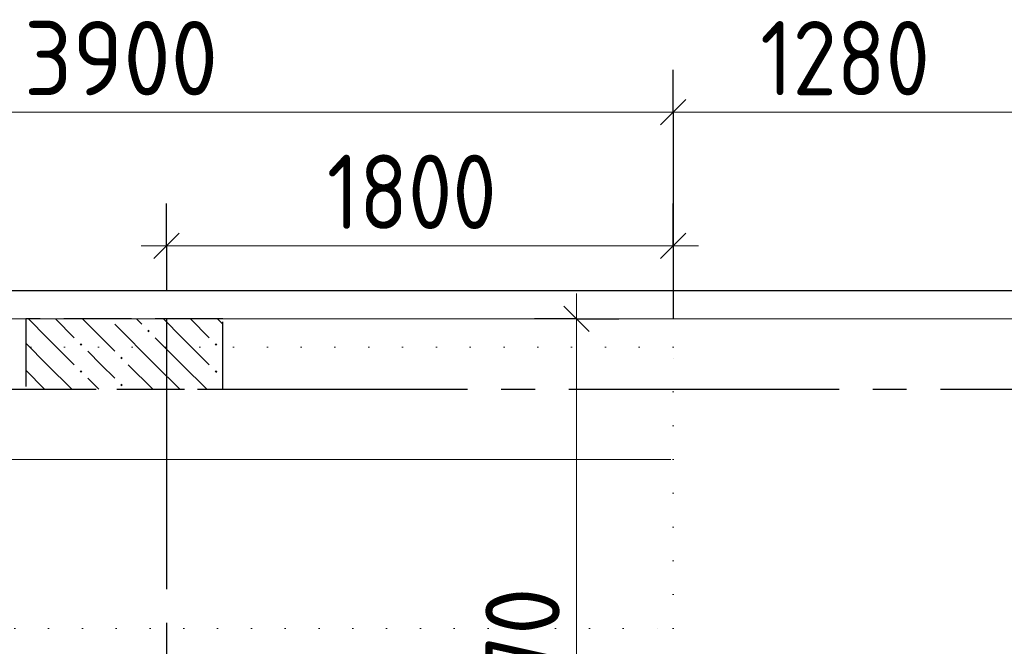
# Model space of a CAD drawing. Header units: millimetres. Extents: x 0 to 50400, y 0 to 35640.
# Tile 10 of 25: x 17994 to 21492, y 31449 to 33676. Entities that reach past the tile are written whole.
import ezdxf

# ---------------------------------------------------------------- set-up
doc = ezdxf.new("R2010")
doc.units = ezdxf.units.MM
for name, pattern in [('______2', [324, 240, -84]), ('______5', [1320, 960, -120, 120, -120]), ('______9', [120, 0, -120])]:
    doc.linetypes.add(name, pattern=pattern)
for name, color, linetype, lineweight in [('Standard', 7, 'Continuous', 25), ('ДОП Верх по Х', 7, 'Continuous', 25), ('ЖБ Перекрытие верхний уровень', 7, 'Continuous', 35), ('ЖБ Пилон', 7, 'Continuous', 35), ('Размерная линия_ общее', 7, 'Continuous', 13), ('Тени', 7, 'Continuous', 13)]:
    doc.layers.add(name, color=color, linetype=linetype, lineweight=lineweight)
doc.layers.add('Оси', color=7, linetype='______5', true_color=0x656565)
doc.styles.add('ISOCPEUR', font='txt')

msp = doc.modelspace()

# ---------------------------------------------------------------- hatches: boundary and pattern name
at = {"layer": 'ЖБ Пилон', "linetype": 'Continuous', "lineweight": -3, "transparency": 33554687}
for points in [[(18446.8, 32569.3), (18451.6, 32574.1), (18456.4, 32569.3), (18451.6, 32564.5)], [(18206.8, 32521.3), (18211.6, 32526.1), (18216.4, 32521.3), (18211.6, 32516.5)], [(18686.8, 32521.3), (18691.6, 32526.1), (18696.4, 32521.3), (18691.6, 32516.5)], [(18350.8, 32473.3), (18355.6, 32478.1), (18360.4, 32473.3), (18355.6, 32468.5)], [(18206.8, 32425.3), (18211.6, 32430.1), (18216.4, 32425.3), (18211.6, 32420.5)], [(18686.8, 32425.3), (18691.6, 32430.1), (18696.4, 32425.3), (18691.6, 32420.5)], [(18350.8, 32377.3), (18355.6, 32382.1), (18360.4, 32377.3), (18355.6, 32372.5)]]:
    msp.add_hatch(color=7, dxfattribs=at).paths.add_polyline_path(points, flags=16)

# ---------------------------------------------------------------- linework, layer by layer
at = {"layer": 'Standard', "color": 254, "linetype": 'Continuous', "lineweight": -3, "true_color": 0xc4c4ff, "transparency": 33554687}
msp.add_lwpolyline([(7965.1, 10212.4), (40388.1, 10212.4), (40388.1, 32712.4), (7965.1, 32712.4), (7965.1, 10212.4)], dxfattribs=at)
at = {"layer": 'ДОП Верх по Х', "color": 7, "linetype": 'Continuous', "lineweight": 18, "transparency": 33554687}
msp.add_line((20307.1, 32112.4), (16423.1, 32112.4), dxfattribs=at)
at = {"layer": 'ЖБ Перекрытие верхний уровень', "color": 7, "linetype": 'Continuous', "lineweight": 18, "transparency": 33554687}
msp.add_line((30365.1, 32612.4), (9015.1, 32612.4), dxfattribs=at)
at = {"layer": 'ЖБ Пилон', "color": 253, "linetype": '______2', "lineweight": -3, "true_color": 0xa0a0a0, "transparency": 33554687}
for p, q in [((18715.1, 32612.4), (18015.1, 32612.4)), ((18015.1, 32612.4), (18015.1, 32362.4)), ((18715.1, 32362.4), (18715.1, 32612.4)), ((18015.1, 32362.4), (18715.1, 32362.4))]:
    msp.add_line(p, q, dxfattribs=at)
at = {"layer": 'ЖБ Пилон', "color": 253, "linetype": 'Continuous', "lineweight": -3, "true_color": 0xa0a0a0, "transparency": 33554687}
for p, q in [((18091.6, 32545.3), (18024.5, 32612.4)), ((18120.5, 32612.4), (18187.6, 32545.3)), ((18216.5, 32612.4), (18331.6, 32497.3)), ((18408.5, 32612.4), (18427.6, 32593.3)), ((18571.6, 32545.3), (18504.5, 32612.4)), ((18600.5, 32612.4), (18667.6, 32545.3)), ((18696.5, 32612.4), (18715.1, 32593.8)), ((18475.6, 32449.3), (18331.6, 32593.3)), ((18091.6, 32545.3), (18187.6, 32449.3)), ((18475.6, 32545.3), (18571.6, 32449.3)), ((18571.6, 32545.3), (18667.6, 32449.3)), ((18015.1, 32525.8), (18091.6, 32449.3)), ((18283.6, 32449.3), (18235.6, 32497.3)), ((18091.6, 32449.3), (18178.5, 32362.4)), ((18331.6, 32401.3), (18283.6, 32449.3)), ((18379.6, 32449.3), (18466.5, 32362.4)), ((18475.6, 32449.3), (18562.5, 32362.4)), ((18571.6, 32449.3), (18658.5, 32362.4)), ((18015.1, 32429.8), (18082.5, 32362.4)), ((18235.6, 32401.3), (18274.5, 32362.4))]:
    msp.add_line(p, q, dxfattribs=at)
at = {"layer": 'Оси', "color": 8, "linetype": '______5', "lineweight": -3, "transparency": 33554687}
for p, q in [((18515.1, 32612.4), (18515.1, 8317)), ((8065.1, 32362.4), (42962.9, 32362.4))]:
    msp.add_line(p, q, dxfattribs=at)
at = {"layer": 'Размерная линия_ общее', "color": 7, "linetype": 'Continuous', "lineweight": -3, "transparency": 33554687}
for p, q in [((20315.1, 33347), (20315.1, 33497)), ((20315.1, 33347), (20315.1, 33197)), ((20315.1, 33347), (20315.1, 32612.4)), ((18515.1, 32872), (18515.1, 33022)), ((20315.1, 32872), (20315.1, 33022)), ((18515.1, 32872), (18515.1, 32722)), ((18515.1, 32872), (18515.1, 32712.4)), ((20315.1, 32872), (20315.1, 32722)), ((20315.1, 32872), (20315.1, 32712.4)), ((19972.4, 32612.4), (19822.4, 32612.4)), ((19972.4, 32612.4), (20122.4, 32612.4)), ((19972.4, 32612.4), (19972.4, 32612.4))]:
    msp.add_line(p, q, dxfattribs=at)
at = {"layer": 'Размерная линия_ общее', "color": 7, "linetype": 'Continuous', "lineweight": 25, "transparency": 33554687}
for p, q in [((20270.1, 33302), (20360.1, 33392)), ((18470.1, 32827), (18560.1, 32917)), ((20270.1, 32827), (20360.1, 32917)), ((20017.4, 32567.4), (19927.4, 32657.4))]:
    msp.add_line(p, q, dxfattribs=at)
at = {"layer": 'Размерная линия_ общее', "color": 7, "linetype": 'Continuous', "lineweight": 13, "transparency": 33554687}
for p, q in [((16415.1, 33347), (20315.1, 33347)), ((20315.1, 33347), (21595.1, 33347)), ((18515.1, 32872), (18425.1, 32872)), ((18515.1, 32872), (20315.1, 32872)), ((20315.1, 32872), (20405.1, 32872)), ((19972.4, 32612.4), (19972.4, 32702.4)), ((19972.4, 30042.8), (19972.4, 32612.4))]:
    msp.add_line(p, q, dxfattribs=at)
at = {"layer": 'Тени', "color": 7, "linetype": '______9', "lineweight": 13, "transparency": 33554687}
for p, q in [((20315.1, 32512.4), (16415.1, 32512.4)), ((20315.1, 31512.4), (20315.1, 32512.4)), ((16415.1, 31512.4), (20315.1, 31512.4))]:
    msp.add_line(p, q, dxfattribs=at)

# ---------------------------------------------------------------- texts
at = {"layer": 'Размерная линия_ общее', "color": 7, "linetype": 'Continuous', "lineweight": 25, "transparency": 33554687, "char_height": 264, "attachment_point": 7, "style": 'ISOCPEUR'}
for s, insert, width in [('\\W0.93;3900', (18008.7, 33407), 861.713), ('\\W0.87;1280', (20625.1, 33407), 800.283), ('\\W0.87;1800', (19085.1, 32932), 800.283)]:
    msp.add_mtext(s, dxfattribs=dict(at, insert=insert, width=width))
at = {"layer": 'Размерная линия_ общее', "color": 7, "linetype": 'Continuous', "lineweight": 25, "transparency": 33554687, "insert": (19912.4, 30971.2), "char_height": 264, "width": 861.704, "attachment_point": 7, "rotation": 90, "style": 'ISOCPEUR'}
msp.add_mtext('\\W0.93;2570', dxfattribs=at)

doc.saveas('drawing.dxf')
